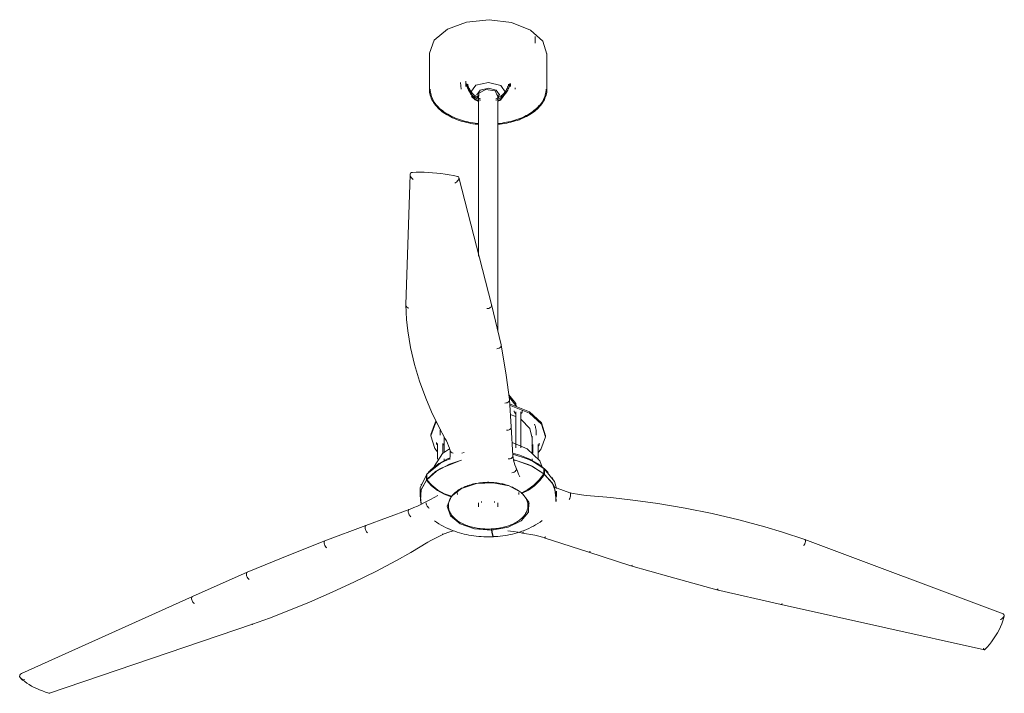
# Model space of a CAD drawing. Header units: millimetres. Extents: x 5806 to 11183, y -3101 to 7544.
# Tile 1 of 8: x 7680 to 8811, y -3101 to -2328. Entities that reach past the tile are written whole.
import ezdxf

# ---------------------------------------------------------------- set-up
doc = ezdxf.new("R2010")
doc.units = ezdxf.units.MM
doc.layers.add('Luminarias', color=7, linetype='Continuous', lineweight=20)

# ---------------------------------------------------------------- blocks, each defined once
blk = doc.blocks.new('32100 - 32100 JUST FAN Matt black ceiling fan with DC motor-500755-00 Isometrico PDF')
at = {"layer": 'Luminarias', "color": 251, "lineweight": 9, "true_color": 0x5b5b5b}
for p, q in [((2452.2, -2354.6), (2452.2, -2346.8)), ((2330.5, -2366.6), (2330.5, -2407.4)), ((2465.5, -2407.4), (2465.5, -2366.6)), ((2366.2, -2399.7), (2367, -2407.5)), ((2372.4, -2398.4), (2372.2, -2404.5)), ((2423.8, -2404.5), (2423.7, -2400.9)), ((2429, -2407.5), (2429.2, -2405.8)), ((2383.3, -2418.9), (2378.9, -2414.6)), ((2379, -2415.8), (2383.3, -2419.7)), ((2387.7, -2420.7), (2383.3, -2418.9)), ((2383.3, -2419.7), (2387.1, -2421.5)), ((2385, -2413.3), (2385, -2413.9)), ((2387, -2413.9), (2387, -2599.3)), ((2408.8, -2415.3), (2405.9, -2409.5)), ((2409, -2684.9), (2409, -2413.9)), ((2411, -2413.9), (2411, -2413.3)), ((2303.4, -2655.1), (2308.3, -2505.6)), ((2364.4, -2508.8), (2401.9, -2654.7)), ((2364.4, -2510), (2364.5, -2508.9)), ((2413.1, -2701), (2401.9, -2654.7)), ((2396.7, -2659.5), (2397.7, -2659.5)), ((2397.7, -2659.5), (2398.7, -2659.3)), ((2413.1, -2701.2), (2418.6, -2736)), ((2422.6, -2763.8), (2418.6, -2736)), ((2422.5, -2764.9), (2422.6, -2763.7)), ((2422.6, -2764), (2424.5, -2795.2)), ((2430.3, -2771.7), (2430.3, -2771)), ((2423.5, -2781.1), (2429.9, -2783.6)), ((2428.1, -2777.2), (2428.1, -2777)), ((2428.1, -2777.2), (2428.1, -2777.9)), ((2429.7, -2778.3), (2429.7, -2819.3)), ((2435.7, -2819.3), (2435.7, -2778.3)), ((2437.1, -2777.2), (2437.1, -2777)), ((2437.1, -2777.9), (2437.1, -2777.2)), ((2332, -2804.8), (2332, -2806.2)), ((2343, -2800.5), (2343, -2804.8)), ((2419.1, -2799.2), (2420.1, -2799.2)), ((2420.1, -2799.2), (2421.1, -2799.1)), ((2421.1, -2799.1), (2422.1, -2798.8)), ((2422.1, -2798.8), (2422.9, -2798.3)), ((2422.9, -2798.3), (2423.6, -2797.6)), ((2424.4, -2796.1), (2424.5, -2795.3)), ((2426.3, -2828.4), (2424.5, -2795.2)), ((2453, -2804.8), (2453, -2800.5)), ((2464, -2806.2), (2464, -2804.8)), ((2338.5, -2813.4), (2338.5, -2813.2)), ((2338.5, -2813.4), (2338.5, -2814.1)), ((2340, -2814.4), (2340, -2832.6)), ((2346, -2825.9), (2346, -2814.4)), ((2347.5, -2806.7), (2347.5, -2824.8)), ((2347.7, -2809), (2347.5, -2806.7)), ((2347.5, -2813.4), (2347.5, -2813.2)), ((2347.5, -2814.1), (2347.5, -2813.4)), ((2425.6, -2813.5), (2443, -2820.8)), ((2448.5, -2824.9), (2448.5, -2806.2)), ((2449.4, -2815.6), (2449.4, -2825.6)), ((2455.4, -2832), (2455.4, -2815.6)), ((2456.8, -2814.6), (2456.8, -2814.3)), ((2456.8, -2815.3), (2456.8, -2814.6)), ((2347.5, -2832.1), (2347.5, -2834.2)), ((2448.5, -2834), (2448.5, -2832.1)), ((2449.1, -2834.8), (2462.1, -2843.1)), ((2327.3, -2850.4), (2327.1, -2850.4)), ((2327.1, -2850.4), (2327.1, -2856.5)), ((2327.5, -2850.2), (2327.3, -2850.4)), ((2327.5, -2856), (2338, -2846.4)), ((2327.5, -2856), (2327.5, -2849.8)), ((2329.3, -2848), (2330.8, -2846.4)), ((2430.5, -2844.6), (2430.5, -2843.4)), ((2449, -2840.9), (2462.1, -2849.3)), ((2458.7, -2840.5), (2461.3, -2842.5)), ((2462.1, -2849.3), (2462, -2849.4)), ((2462.1, -2843.1), (2462.1, -2849.3)), ((2462.7, -2843.9), (2462.2, -2843.3)), ((2462.9, -2843.8), (2462.7, -2843.9)), ((2462.7, -2850), (2462.9, -2850)), ((2462.9, -2850), (2462.9, -2843.8)), ((2462.9, -2850), (2471.9, -2860.1)), ((2465.3, -2846.1), (2467.1, -2848)), ((2321.1, -2867.4), (2327.1, -2856.5)), ((2327.1, -2856.5), (2327.3, -2856.6)), ((2327.7, -2856.1), (2327.5, -2856)), ((2319.8, -2869.5), (2319.8, -2875.6)), ((2362.6, -2870.6), (2362.9, -2873.2)), ((2429.4, -2866.4), (2429, -2866.6)), ((2429.9, -2867), (2430.2, -2866.9)), ((2433.1, -2873.2), (2433.4, -2870.6)), ((2433.5, -2869.6), (2433.6, -2869)), ((2437.2, -2870.7), (2437.2, -2871.6)), ((2476.7, -2875.5), (2476.7, -2869.4)), ((2326.9, -2883.7), (2326.9, -2882.5)), ((2355.4, -2875.6), (2355.4, -2874.9)), ((2387, -2882.8), (2387, -2887.4)), ((2390.5, -2881.3), (2390.5, -2882.2)), ((2405.5, -2882.2), (2405.5, -2881.3)), ((2409, -2887.4), (2409, -2882.8)), ((2257.4, -2908.8), (2307.1, -2890.4)), ((2351.8, -2884.7), (2352.2, -2885.7)), ((2257.4, -2908.8), (2210.6, -2926.2)), ((2401.8, -2912.6), (2401.8, -2914)), ((2402.4, -2913.9), (2402.4, -2912.6)), ((2170.9, -2942.2), (2210.6, -2926.2)), ((2462.3, -2922.7), (2513.6, -2939.5)), ((2989.6, -3010.2), (2761.7, -2924.8)), ((2513.6, -2939.5), (2562.1, -2955.2)), ((2170.9, -2942.2), (2121.2, -2962.5)), ((2058.4, -2990.3), (2121.2, -2962.5)), ((2562.1, -2955.2), (2605.7, -2967.4)), ((2605.7, -2967.4), (2660.7, -2982.5)), ((2660.7, -2982.5), (2734.5, -2999.5)), ((2058.4, -2990.3), (1862.1, -3078.6)), ((2734.5, -2999.5), (2968.1, -3051.6)), ((1894.2, -3101.5), (2127.2, -3022.2))]:
    blk.add_line(p, q, dxfattribs=at)
for points in [[(2330.5, -2366.6, 0), (2330.5, -2365.9, 0), (2336.1, -2351, 0), (2351.2, -2338.5, 0), (2373.3, -2330.3, 0), (2399.3, -2327.6, 0), (2425, -2330.9, 0), (2446.6, -2339.5, 0)], [(2446.6, -2339.5, 0), (2460.8, -2352.3, 0), (2465.5, -2367.3, 0)], [(2330.5, -2407.4, 0), (2330.6, -2409.2, 0), (2330.8, -2411, 0), (2331.1, -2412.7, 0), (2331.5, -2414.5, 0), (2332, -2416.2, 0), (2332.7, -2417.9, 0), (2333.5, -2419.6, 0), (2334.3, -2421.2, 0), (2335.3, -2422.8, 0), (2336.4, -2424.4, 0), (2337.6, -2425.9, 0), (2338.9, -2427.4, 0), (2340.2, -2428.9, 0), (2341.7, -2430.3, 0), (2343.2, -2431.6, 0), (2344.8, -2432.9, 0), (2346.5, -2434.2, 0), (2348.3, -2435.4, 0), (2350.1, -2436.5, 0), (2350.4, -2436.7, 0)], [(2331.5, -2407.4, 0), (2331.6, -2409.1, 0), (2331.7, -2410.8, 0), (2332, -2412.5, 0), (2332.5, -2414.2, 0), (2333, -2415.9, 0), (2333.6, -2417.5, 0), (2334.4, -2419.2, 0), (2335.2, -2420.7, 0), (2336.2, -2422.3, 0), (2337.2, -2423.8, 0), (2338.4, -2425.3, 0), (2339.6, -2426.7, 0), (2340.9, -2428.2, 0), (2342.3, -2429.5, 0), (2343.8, -2430.8, 0), (2345.4, -2432.1, 0), (2347.1, -2433.4, 0), (2348.8, -2434.5, 0), (2350.6, -2435.7, 0), (2351, -2435.9, 0)], [(2372.9, -2401.1, 0), (2373.2, -2402.7, 0), (2373.7, -2404.3, 0), (2374.2, -2405.8, 0), (2374.8, -2407.2, 0), (2375.5, -2408.5, 0), (2376.2, -2409.7, 0), (2377, -2410.9, 0), (2377.7, -2411.9, 0), (2378.5, -2412.9, 0), (2379.3, -2413.8, 0), (2380.2, -2414.6, 0), (2381, -2415.3, 0), (2381.8, -2416, 0), (2382.6, -2416.6, 0), (2383.4, -2417.2, 0), (2384.2, -2417.7, 0), (2384.6, -2417.9, 0)], [(2373.5, -2401.2, 0), (2373.6, -2401.5, 0), (2373.9, -2403.1, 0), (2374.4, -2404.7, 0), (2375, -2406.1, 0), (2375.7, -2407.5, 0), (2376.4, -2408.8, 0), (2377.1, -2410, 0), (2377.9, -2411.1, 0), (2378.4, -2411.8, 0)], [(2374.5, -2401.7, 0), (2374.7, -2402.4, 0), (2375.1, -2403.8, 0), (2375.6, -2405.2, 0), (2376.2, -2406.5, 0), (2376.8, -2407.8, 0), (2377.5, -2408.9, 0), (2378.2, -2410, 0), (2378.9, -2411, 0), (2379.7, -2411.9, 0), (2380.4, -2412.7, 0), (2381.2, -2413.5, 0), (2382, -2414.2, 0), (2382.7, -2414.8, 0), (2383.5, -2415.4, 0), (2384.2, -2415.9, 0), (2385, -2416.4, 0), (2385.3, -2416.6, 0)], [(2412.7, -2403.3, 0), (2398.4, -2399.7, 0), (2383.8, -2403, 0), (2377.6, -2411.3, 0), (2377.9, -2413.6, 0)], [(2387, -2417.8, 0), (2385, -2413.8, 0), (2389, -2408.5, 0), (2398.3, -2406.4, 0), (2407.4, -2408.7, 0)], [(2387, -2417.8, 0), (2385, -2413.8, 0), (2389, -2408.5, 0), (2398.3, -2406.4, 0), (2407.4, -2408.7, 0)], [(2405.9, -2409.5, 0), (2395.4, -2407.8, 0), (2387.4, -2412.2, 0), (2387.3, -2415.5, 0)], [(2423.2, -2401.1, 0), (2422.8, -2402.7, 0), (2422.4, -2404.3, 0), (2421.8, -2405.8, 0), (2421.2, -2407.2, 0), (2420.5, -2408.5, 0), (2419.8, -2409.7, 0), (2419.1, -2410.9, 0), (2418.3, -2411.9, 0), (2417.5, -2412.9, 0), (2416.7, -2413.8, 0), (2415.9, -2414.6, 0), (2415, -2415.3, 0), (2414.2, -2416, 0), (2413.4, -2416.6, 0), (2412.6, -2417.2, 0), (2411.9, -2417.7, 0), (2411.1, -2418.1, 0), (2410.3, -2418.6, 0), (2409.6, -2418.9, 0), (2408.8, -2419.3, 0), (2408.1, -2419.6, 0), (2407.4, -2419.9, 0), (2406.7, -2420.1, 0)], [(2421.5, -2401.7, 0), (2421.4, -2402.4, 0), (2420.9, -2403.8, 0), (2420.4, -2405.2, 0), (2419.9, -2406.5, 0), (2419.2, -2407.8, 0), (2418.6, -2408.9, 0), (2417.8, -2410, 0), (2417.1, -2411, 0), (2416.4, -2411.9, 0), (2415.6, -2412.7, 0), (2414.8, -2413.5, 0), (2414.1, -2414.2, 0), (2413.3, -2414.8, 0), (2412.5, -2415.4, 0), (2411.8, -2415.9, 0), (2411.1, -2416.4, 0), (2410.3, -2416.8, 0), (2409.6, -2417.2, 0), (2408.9, -2417.6, 0), (2408.2, -2417.9, 0), (2407.6, -2418.2, 0), (2406.9, -2418.5, 0), (2406.7, -2418.6, 0)], [(2407.4, -2408.7, 0), (2411, -2414.1, 0), (2408.8, -2418, 0)], [(2407.4, -2408.7, 0), (2411, -2414.1, 0), (2408.8, -2418, 0)], [(2464.5, -2407.4, 0), (2464.5, -2409.1, 0), (2464.3, -2410.8, 0), (2464, -2412.5, 0), (2463.6, -2414.2, 0), (2463, -2415.9, 0), (2462.4, -2417.5, 0), (2461.7, -2419.2, 0), (2460.8, -2420.7, 0), (2459.9, -2422.3, 0), (2458.8, -2423.8, 0), (2457.7, -2425.3, 0), (2456.4, -2426.7, 0), (2455.1, -2428.2, 0), (2453.7, -2429.5, 0), (2452.2, -2430.8, 0), (2450.6, -2432.1, 0), (2448.9, -2433.4, 0), (2447.2, -2434.5, 0), (2445.4, -2435.7, 0), (2443.5, -2436.8, 0), (2441.6, -2437.8, 0), (2439.6, -2438.8, 0), (2437.5, -2439.8, 0), (2435.4, -2440.7, 0), (2433.2, -2441.5, 0), (2430.9, -2442.3, 0), (2428.7, -2443.1, 0), (2426.3, -2443.7, 0), (2423.9, -2444.4, 0), (2421.5, -2444.9, 0), (2419.1, -2445.5, 0), (2416.6, -2445.9, 0), (2414.1, -2446.3, 0), (2411.6, -2446.7, 0), (2409, -2446.9, 0), (2408.7, -2447, 0)], [(2465.5, -2407.4, 0), (2465.5, -2409.2, 0), (2465.3, -2411, 0), (2465, -2412.7, 0), (2464.5, -2414.5, 0), (2464, -2416.2, 0), (2463.3, -2417.9, 0), (2462.6, -2419.6, 0), (2461.7, -2421.2, 0), (2460.7, -2422.8, 0), (2459.6, -2424.4, 0), (2458.4, -2425.9, 0), (2457.2, -2427.4, 0), (2455.8, -2428.9, 0), (2454.4, -2430.3, 0), (2452.8, -2431.6, 0), (2451.2, -2432.9, 0), (2449.5, -2434.2, 0), (2447.8, -2435.4, 0), (2445.9, -2436.5, 0), (2444, -2437.7, 0), (2442, -2438.7, 0), (2440, -2439.7, 0), (2437.9, -2440.7, 0), (2435.7, -2441.6, 0), (2433.5, -2442.5, 0), (2431.3, -2443.3, 0), (2428.9, -2444, 0), (2426.6, -2444.7, 0), (2424.2, -2445.3, 0), (2421.8, -2445.9, 0), (2419.3, -2446.4, 0), (2416.8, -2446.9, 0), (2414.3, -2447.3, 0), (2411.7, -2447.7, 0), (2409.1, -2447.9, 0), (2408.7, -2448, 0)], [(2408.9, -2421.5, 0), (2412.2, -2420, 0), (2418.5, -2411.7, 0), (2412.7, -2403.3, 0)], [(2422.5, -2401.2, 0), (2422.5, -2401.5, 0), (2422.1, -2403.1, 0), (2421.8, -2404, 0)], [(2387.3, -2419.4, 0), (2386.6, -2419, 0), (2385.9, -2418.6, 0), (2385.1, -2418.2, 0), (2384.6, -2417.9, 0)], [(2389.3, -2418.5, 0), (2388.6, -2418.3, 0), (2388, -2418, 0), (2387.3, -2417.7, 0), (2386.6, -2417.3, 0), (2385.9, -2416.9, 0), (2385.3, -2416.6, 0)], [(2389.2, -2420.1, 0), (2388.8, -2419.9, 0), (2388.1, -2419.7, 0), (2387.4, -2419.4, 0)], [(2418.4, -2411.2, 0), (2412.2, -2419.2, 0), (2409, -2420.6, 0)], [(2387.3, -2448, 0), (2385.7, -2447.8, 0), (2383.1, -2447.5, 0), (2380.6, -2447.1, 0), (2378.1, -2446.7, 0), (2375.6, -2446.2, 0), (2373.1, -2445.7, 0), (2370.7, -2445.1, 0), (2368.3, -2444.4, 0), (2366, -2443.7, 0), (2363.7, -2442.9, 0), (2361.5, -2442.1, 0), (2359.3, -2441.2, 0), (2357.2, -2440.3, 0), (2355.1, -2439.3, 0), (2353.1, -2438.2, 0), (2351.1, -2437.1, 0), (2350.4, -2436.7, 0)], [(2387.3, -2447, 0), (2385.8, -2446.8, 0), (2383.3, -2446.5, 0), (2380.8, -2446.1, 0), (2378.3, -2445.7, 0), (2375.8, -2445.2, 0), (2373.4, -2444.7, 0), (2371, -2444.1, 0), (2368.6, -2443.4, 0), (2366.3, -2442.7, 0), (2364.1, -2442, 0), (2361.8, -2441.1, 0), (2359.7, -2440.3, 0), (2357.6, -2439.3, 0), (2355.5, -2438.4, 0), (2353.6, -2437.4, 0), (2351.6, -2436.3, 0), (2351, -2435.9, 0)], [(2308.4, -2504.9, 0), (2308.9, -2503.8, 0), (2309.9, -2503.2, 0), (2311.1, -2503, 0)], [(2311.9, -2511.1, 0), (2310.7, -2510.2, 0), (2309.7, -2509.1, 0), (2308.8, -2507.8, 0), (2308.4, -2506.3, 0), (2308.4, -2504.9, 0)], [(2310.8, -2503, 0), (2315.4, -2502.8, 0), (2320.1, -2502.8, 0), (2324.7, -2502.9, 0), (2329.4, -2503.1, 0), (2334.2, -2503.4, 0), (2339, -2503.8, 0), (2343.8, -2504.4, 0), (2348.6, -2505, 0), (2353.4, -2505.8, 0), (2358.2, -2506.7, 0), (2362.9, -2507.6, 0), (2363.4, -2507.7, 0)], [(2359.7, -2515.4, 0), (2360.8, -2514.8, 0), (2361.9, -2513.9, 0), (2363, -2512.7, 0), (2363.9, -2511.4, 0), (2364.4, -2510, 0)], [(2364.4, -2508.8, 0), (2364.1, -2508.1, 0), (2363.3, -2507.7, 0)], [(2307, -2658.9, 0), (2305.7, -2658.5, 0), (2304.6, -2657.8, 0), (2303.8, -2656.8, 0), (2303.4, -2655.7, 0), (2303.4, -2654.5, 0)], [(2303.4, -2655.3, 0), (2304.1, -2671.9, 0), (2305.6, -2685.1, 0)], [(2398.7, -2659.3, 0), (2399.6, -2658.9, 0), (2400.4, -2658.4, 0), (2401.1, -2657.7, 0), (2401.6, -2657, 0), (2401.9, -2656.2, 0)], [(2401.9, -2656.2, 0), (2402, -2655.3, 0), (2401.8, -2654.5, 0)], [(2305.6, -2685.1, 0), (2308.8, -2704.3, 0), (2313.3, -2723.6, 0), (2319.2, -2742.9, 0), (2326.3, -2762.3, 0), (2332.9, -2778, 0)], [(2407.9, -2705.6, 0), (2409.3, -2705.5, 0), (2410.6, -2705.1, 0), (2411.8, -2704.4, 0), (2412.6, -2703.4, 0), (2413.1, -2702.3, 0)], [(2413.1, -2702.3, 0), (2413.1, -2701.2, 0), (2413.1, -2701, 0)], [(2421.9, -2758.4, 0), (2430, -2768.4, 0), (2430.2, -2771.6, 0)], [(2417.3, -2768, 0), (2418.7, -2767.9, 0), (2420, -2767.6, 0), (2421.2, -2766.9, 0), (2422, -2766, 0), (2422.5, -2764.9, 0)], [(2422.5, -2761.5, 0), (2430, -2771, 0), (2430.1, -2771.6, 0)], [(2422.9, -2769.5, 0), (2424.4, -2769.8, 0), (2445.5, -2778.3, 0)], [(2423, -2771, 0), (2424.4, -2771.3, 0), (2445.5, -2779.8, 0)], [(2332.9, -2778, 0), (2341.3, -2795.3, 0), (2348.8, -2809.2, 0)], [(2428.1, -2777.9, 0), (2428.1, -2778.1, 0), (2428.1, -2778.2, 0), (2428.2, -2778.3, 0), (2428.2, -2778.5, 0), (2428.2, -2778.6, 0), (2428.3, -2778.7, 0), (2428.3, -2778.8, 0), (2428.4, -2778.9, 0), (2428.5, -2779, 0), (2428.5, -2779.1, 0), (2428.6, -2779.3, 0), (2428.7, -2779.4, 0), (2428.8, -2779.5, 0), (2428.9, -2779.5, 0), (2429, -2779.6, 0), (2429.1, -2779.7, 0), (2429.2, -2779.8, 0), (2429.3, -2779.9, 0), (2429.5, -2780, 0), (2429.5, -2780, 0)], [(2429.7, -2780.1, 0), (2429.5, -2780, 0), (2429.5, -2780, 0)], [(2437.1, -2777.9, 0), (2437.1, -2778.1, 0), (2437.1, -2778.2, 0), (2437.1, -2778.3, 0), (2437.1, -2778.5, 0), (2437, -2778.6, 0), (2437, -2778.7, 0), (2436.9, -2778.8, 0), (2436.9, -2778.9, 0), (2436.8, -2779, 0), (2436.7, -2779.1, 0), (2436.6, -2779.3, 0), (2436.6, -2779.4, 0), (2436.5, -2779.5, 0), (2436.4, -2779.5, 0), (2436.3, -2779.6, 0), (2436.1, -2779.7, 0), (2436, -2779.8, 0), (2435.9, -2779.9, 0), (2435.8, -2780, 0), (2435.7, -2780, 0)], [(2445.5, -2778.3, 0), (2459.4, -2790.8, 0), (2464, -2805.5, 0)], [(2445.5, -2779.8, 0), (2459.4, -2792.3, 0), (2464, -2806.9, 0), (2458.5, -2821.5, 0), (2455.6, -2824.8, 0)], [(2332, -2804.1, 0), (2337.5, -2789.5, 0), (2338.1, -2788.8, 0)], [(2339.7, -2824, 0), (2336.6, -2820.2, 0), (2332, -2805.5, 0), (2337.5, -2791, 0), (2338.5, -2789.7, 0)], [(2435.8, -2786.9, 0), (2446, -2797.1, 0), (2448.4, -2808.2, 0)], [(2453, -2800.5, 0), (2453, -2799.1, 0), (2452.9, -2797.7, 0), (2452.6, -2796.3, 0), (2452.3, -2794.9, 0), (2451.8, -2793.6, 0), (2451.3, -2792.2, 0)], [(2343, -2800.5, 0), (2343, -2799.1, 0), (2343.1, -2798.4, 0)], [(2423.6, -2797.6, 0), (2424.1, -2796.9, 0), (2424.4, -2796.1, 0)], [(2338.5, -2814.1, 0), (2338.5, -2814.2, 0), (2338.5, -2814.4, 0), (2338.5, -2814.5, 0), (2338.6, -2814.6, 0), (2338.6, -2814.7, 0), (2338.6, -2814.9, 0), (2338.7, -2815, 0), (2338.8, -2815.1, 0), (2338.8, -2815.2, 0), (2338.9, -2815.3, 0), (2339, -2815.4, 0), (2339.1, -2815.5, 0), (2339.2, -2815.6, 0), (2339.3, -2815.7, 0), (2339.4, -2815.8, 0), (2339.5, -2815.9, 0), (2339.6, -2816, 0), (2339.7, -2816.1, 0), (2339.8, -2816.1, 0), (2339.8, -2816.1, 0)], [(2340, -2816.2, 0), (2339.9, -2816.2, 0), (2339.8, -2816.1, 0)], [(2347.5, -2814.1, 0), (2347.5, -2814.2, 0), (2347.5, -2814.4, 0), (2347.5, -2814.5, 0), (2347.4, -2814.6, 0), (2347.4, -2814.7, 0), (2347.4, -2814.9, 0), (2347.3, -2815, 0), (2347.2, -2815.1, 0), (2347.2, -2815.2, 0), (2347.1, -2815.3, 0), (2347, -2815.4, 0), (2346.9, -2815.5, 0), (2346.8, -2815.6, 0), (2346.7, -2815.7, 0), (2346.6, -2815.8, 0), (2346.5, -2815.9, 0), (2346.4, -2816, 0), (2346.3, -2816.1, 0), (2346.2, -2816.1, 0), (2346, -2816.2, 0)], [(2354.5, -2822.8, 0), (2353.7, -2819.9, 0), (2352.6, -2817.1, 0), (2351.4, -2814.2, 0), (2350, -2811.3, 0), (2348.8, -2809.2, 0)], [(2456.8, -2815.3, 0), (2456.8, -2815.4, 0), (2456.8, -2815.5, 0), (2456.8, -2815.7, 0), (2456.8, -2815.8, 0), (2456.7, -2815.9, 0), (2456.7, -2816, 0), (2456.6, -2816.1, 0), (2456.6, -2816.3, 0), (2456.5, -2816.4, 0), (2456.4, -2816.5, 0), (2456.3, -2816.6, 0), (2456.3, -2816.7, 0), (2456.2, -2816.8, 0), (2456.1, -2816.9, 0), (2456, -2817, 0), (2455.9, -2817.1, 0), (2455.7, -2817.1, 0), (2455.6, -2817.2, 0), (2455.5, -2817.3, 0), (2455.4, -2817.4, 0)], [(2335.9, -2841.9, 0), (2336, -2841.1, 0), (2345.7, -2826.1, 0), (2353.5, -2820.5, 0)], [(2354.1, -2832.9, 0), (2354.4, -2828.4, 0), (2354.5, -2823.8, 0), (2354.4, -2822.2, 0)], [(2358, -2825.5, 0), (2356.7, -2825.1, 0), (2355.6, -2824.5, 0), (2354.8, -2823.6, 0)], [(2367.9, -2825.7, 0), (2370.5, -2825, 0), (2370.5, -2825, 0)], [(2455.8, -2838.3, 0), (2446, -2832.5, 0), (2434.5, -2828, 0), (2426.3, -2825.7, 0)], [(2426.4, -2826.9, 0), (2443, -2832.1, 0), (2449, -2834.8, 0)], [(2443, -2820.8, 0), (2457.4, -2834.5, 0), (2460.1, -2841.6, 0)], [(2448.3, -2816.6, 0), (2448.4, -2816.7, 0), (2448.5, -2816.8, 0), (2448.6, -2816.9, 0), (2448.7, -2817, 0), (2448.8, -2817.1, 0), (2448.9, -2817.1, 0), (2449, -2817.2, 0), (2449.2, -2817.3, 0), (2449.2, -2817.3, 0)], [(2449.4, -2817.4, 0), (2449.2, -2817.3, 0), (2449.2, -2817.3, 0)], [(2327.5, -2849.8, 0), (2343.1, -2837, 0), (2354.2, -2831.7, 0)], [(2367.5, -2833.8, 0), (2353.6, -2838.3, 0), (2338.6, -2846.2, 0), (2327.7, -2856.1, 0)], [(2330.2, -2847.1, 0), (2332.3, -2844.9, 0), (2334.6, -2842.9, 0), (2336.8, -2841, 0), (2339.2, -2839.3, 0), (2341.5, -2837.6, 0), (2341.6, -2837.6, 0)], [(2339.1, -2845.7, 0), (2343.1, -2843.2, 0), (2365.3, -2834.3, 0), (2367.6, -2833.7, 0)], [(2354.1, -2830.8, 0), (2351.4, -2832, 0), (2341.6, -2837.6, 0)], [(2421, -2832.2, 0), (2422.2, -2832.3, 0), (2423.3, -2832.1, 0), (2424.4, -2831.6, 0), (2425.2, -2830.9, 0), (2425.9, -2830.1, 0), (2426.2, -2829.2, 0)], [(2426.2, -2829.2, 0), (2426.3, -2828.2, 0), (2426.3, -2828.2, 0)], [(2426.3, -2828.2, 0), (2426.7, -2830.8, 0), (2427.2, -2833.5, 0), (2427.9, -2836.2, 0), (2428.8, -2838.9, 0), (2429.8, -2841.7, 0), (2430.3, -2842.7, 0)], [(2427.8, -2833.4, 0), (2443, -2838.2, 0), (2447.7, -2840.3, 0)], [(2462, -2849.4, 0), (2448.3, -2840.7, 0), (2431.2, -2834.4, 0), (2427.9, -2833.6, 0)], [(2447.6, -2834.2, 0), (2448.3, -2834.5, 0), (2449, -2834.9, 0)], [(2460.5, -2841.8, 0), (2458.2, -2840, 0), (2455.9, -2838.3, 0), (2455.4, -2838, 0)], [(2456.5, -2838.8, 0), (2456.5, -2838.8, 0), (2456.5, -2838.7, 0), (2456.4, -2838.6, 0), (2456.2, -2838.5, 0), (2455.8, -2838.3, 0)], [(2320.1, -2873.3, 0), (2320.1, -2865.5, 0), (2327.1, -2850.4, 0)], [(2337.9, -2840.5, 0), (2338.6, -2840, 0), (2339.2, -2839.6, 0)], [(2425.3, -2848.1, 0), (2426.7, -2848, 0), (2428, -2847.5, 0), (2429.1, -2846.7, 0), (2430, -2845.7, 0), (2430.5, -2844.6, 0)], [(2430.4, -2843, 0), (2431.6, -2846.3, 0), (2433, -2849.7, 0), (2434.5, -2852.7, 0)], [(2462, -2849.4, 0), (2456.7, -2856.3, 0), (2450.5, -2862.5, 0), (2443.7, -2867.4, 0), (2436.6, -2871, 0)], [(2437.2, -2871.6, 0), (2444.4, -2868, 0), (2451.2, -2863.1, 0), (2457.4, -2857, 0), (2462.7, -2850, 0)], [(2466.7, -2847.5, 0), (2464.5, -2845.4, 0), (2462.3, -2843.4, 0), (2461.4, -2842.6, 0)], [(2475.9, -2881.1, 0), (2476.2, -2872, 0), (2472, -2860.5, 0), (2462.7, -2850, 0)], [(2462.9, -2843.8, 0), (2474.1, -2858, 0), (2476.5, -2866.3, 0)], [(2327.3, -2856.6, 0), (2321.2, -2867.8, 0), (2320.2, -2879.5, 0), (2321.2, -2883.7, 0)], [(2321, -2862.1, 0), (2321.2, -2861.6, 0), (2321.3, -2861.1, 0)], [(2327.3, -2856.6, 0), (2333.1, -2863, 0), (2340, -2868.5, 0), (2347.5, -2872.7, 0), (2355.4, -2875.6, 0)], [(2355.8, -2875, 0), (2347.9, -2872.2, 0), (2340.3, -2868, 0), (2333.5, -2862.5, 0), (2327.7, -2856.1, 0)], [(2365.3, -2904.8, 0), (2364, -2904, 0), (2362.8, -2903.2, 0), (2361.7, -2902.3, 0), (2360.6, -2901.5, 0), (2359.6, -2900.6, 0), (2358.6, -2899.7, 0), (2357.7, -2898.7, 0), (2356.9, -2897.8, 0), (2356.1, -2896.8, 0), (2355.4, -2895.8, 0), (2354.8, -2894.8, 0), (2354.2, -2893.7, 0), (2353.7, -2892.7, 0), (2353.3, -2891.6, 0), (2352.9, -2890.5, 0), (2352.7, -2889.5, 0), (2352.5, -2888.4, 0), (2352.3, -2887.3, 0), (2352.3, -2886.2, 0), (2352.3, -2885.1, 0), (2352.4, -2884, 0), (2352.6, -2882.9, 0), (2352.8, -2881.8, 0), (2353.2, -2880.7, 0), (2353.6, -2879.6, 0), (2354, -2878.6, 0), (2354.6, -2877.5, 0), (2355.2, -2876.5, 0), (2355.9, -2875.5, 0), (2356.6, -2874.5, 0), (2357.4, -2873.5, 0), (2358.3, -2872.6, 0), (2359.3, -2871.7, 0), (2360.3, -2870.8, 0), (2361.3, -2869.9, 0), (2362.4, -2869.1, 0), (2363.6, -2868.2, 0), (2364.8, -2867.5, 0), (2366.1, -2866.7, 0), (2367.5, -2866, 0), (2368.8, -2865.3, 0), (2370.3, -2864.6, 0), (2371.7, -2864, 0), (2373.2, -2863.4, 0), (2374.8, -2862.8, 0), (2376.4, -2862.3, 0), (2378, -2861.8, 0), (2379.6, -2861.4, 0), (2381.3, -2861, 0), (2383, -2860.6, 0), (2384.7, -2860.3, 0), (2386.5, -2860, 0), (2388.2, -2859.8, 0), (2390, -2859.6, 0), (2391.8, -2859.4, 0), (2393.6, -2859.3, 0), (2395.4, -2859.2, 0), (2397.2, -2859.1, 0), (2399, -2859.1, 0), (2400.8, -2859.2, 0), (2402.6, -2859.3, 0), (2404.4, -2859.4, 0), (2406.2, -2859.6, 0), (2408, -2859.8, 0), (2409.8, -2860, 0), (2411.5, -2860.3, 0), (2413.2, -2860.7, 0), (2414.9, -2861, 0), (2416.6, -2861.4, 0), (2418.2, -2861.9, 0), (2419.8, -2862.4, 0), (2421.4, -2862.9, 0), (2423, -2863.5, 0), (2424.5, -2864.1, 0), (2425.9, -2864.7, 0), (2427.3, -2865.4, 0), (2428.7, -2866.1, 0), (2430, -2866.8, 0), (2430.7, -2867.2, 0)], [(2436.6, -2871, 0), (2422.3, -2863.3, 0), (2403.9, -2859.7, 0), (2384.5, -2860.6, 0), (2367.5, -2866.1, 0), (2355.8, -2875, 0)], [(2471.5, -2853.6, 0), (2472, -2854.3, 0), (2472.3, -2854.8, 0)], [(2472.5, -2861, 0), (2474.1, -2864.2, 0), (2476.3, -2879.8, 0), (2476, -2881.2, 0)], [(2321.1, -2883.9, 0), (2320.1, -2871.6, 0), (2320.8, -2868.3, 0)], [(2365.3, -2904.8, 0), (2366.6, -2905.5, 0), (2367.9, -2906.2, 0), (2369.3, -2906.9, 0), (2370.8, -2907.5, 0), (2372.2, -2908.2, 0), (2373.8, -2908.7, 0), (2375.3, -2909.3, 0), (2376.9, -2909.8, 0), (2378.5, -2910.3, 0), (2380.2, -2910.7, 0), (2381.9, -2911.1, 0), (2383.6, -2911.4, 0), (2385.3, -2911.7, 0), (2387.1, -2912, 0), (2388.8, -2912.3, 0), (2390.6, -2912.4, 0), (2392.4, -2912.6, 0), (2394.2, -2912.7, 0), (2396, -2912.8, 0), (2397.8, -2912.8, 0), (2399.7, -2912.8, 0), (2401.5, -2912.7, 0), (2403.3, -2912.6, 0), (2405.1, -2912.5, 0), (2406.8, -2912.3, 0), (2408.6, -2912.1, 0), (2410.4, -2911.8, 0), (2412.1, -2911.5, 0), (2413.8, -2911.2, 0), (2415.5, -2910.8, 0), (2417.2, -2910.3, 0), (2418.8, -2909.9, 0), (2420.4, -2909.4, 0), (2422, -2908.8, 0), (2423.5, -2908.3, 0), (2425, -2907.7, 0), (2426.4, -2907, 0), (2427.8, -2906.3, 0), (2429.2, -2905.6, 0), (2430.5, -2904.9, 0), (2431.7, -2904.1, 0), (2433, -2903.3, 0), (2434.1, -2902.5, 0), (2435.2, -2901.6, 0), (2436.2, -2900.8, 0), (2437.2, -2899.8, 0), (2438.1, -2898.9, 0), (2439, -2898, 0), (2439.8, -2897, 0), (2440.5, -2896, 0), (2441.1, -2895, 0), (2441.7, -2893.9, 0), (2442.2, -2892.9, 0), (2442.7, -2891.8, 0), (2443, -2890.7, 0), (2443.3, -2889.7, 0), (2443.5, -2888.6, 0), (2443.7, -2887.5, 0), (2443.7, -2886.4, 0), (2443.7, -2885.3, 0), (2443.6, -2884.2, 0), (2443.5, -2883.1, 0), (2443.2, -2882, 0), (2442.9, -2880.9, 0), (2442.5, -2879.8, 0), (2442.1, -2878.8, 0), (2441.6, -2877.7, 0), (2441, -2876.7, 0), (2440.3, -2875.7, 0), (2439.5, -2874.7, 0), (2438.7, -2873.7, 0), (2437.9, -2872.8, 0), (2436.9, -2871.8, 0), (2436, -2870.9, 0), (2434.9, -2870.1, 0), (2433.8, -2869.2, 0), (2432.6, -2868.4, 0), (2431.4, -2867.6, 0), (2430.7, -2867.2, 0)], [(2402.4, -2913.9, 0), (2421, -2910.7, 0), (2435.8, -2903.4, 0), (2444.2, -2893.2, 0), (2444.7, -2882, 0), (2437.2, -2871.6, 0)], [(2492, -2871.2, 0), (2484.6, -2868.6, 0), (2477.4, -2865.8, 0), (2475.1, -2864.9, 0)], [(2491.2, -2878.7, 0), (2491.7, -2877.6, 0), (2492.2, -2876.3, 0), (2492.6, -2875, 0), (2492.7, -2873.6, 0), (2492.7, -2872.5, 0)], [(2515.6, -2874.6, 0), (2510.5, -2874.2, 0), (2505.4, -2873.6, 0), (2500.5, -2872.8, 0), (2495.5, -2871.9, 0), (2492, -2871.2, 0)], [(2492.7, -2872.5, 0), (2492.5, -2871.7, 0), (2492.1, -2871.2, 0), (2492, -2871.2, 0)], [(2327.9, -2880.9, 0), (2324.3, -2882.8, 0), (2320.6, -2884.6, 0), (2316.7, -2886.4, 0), (2312.7, -2888.1, 0), (2308.6, -2889.8, 0), (2307.1, -2890.4, 0)], [(2330.4, -2888.9, 0), (2329.5, -2888.3, 0), (2328.6, -2887.4, 0), (2327.8, -2886.3, 0), (2327.2, -2885, 0), (2326.9, -2883.7, 0)], [(2340.3, -2874.3, 0), (2336.2, -2876.6, 0), (2331.9, -2878.9, 0), (2327.9, -2880.9, 0)], [(2355.4, -2875.6, 0), (2351, -2886.5, 0), (2354.7, -2897.6, 0), (2365.8, -2906.8, 0), (2382.5, -2912.6, 0), (2401.8, -2914, 0)], [(2443.8, -2886.5, 0), (2444.2, -2885.7, 0), (2445, -2883, 0)], [(2567.3, -2879.9, 0), (2538.8, -2876.6, 0), (2515.6, -2874.6, 0)], [(2715.9, -2910.3, 0), (2685.9, -2902.2, 0), (2655.4, -2895.1, 0), (2624.4, -2888.9, 0), (2593, -2883.5, 0), (2567.3, -2879.9, 0)], [(2306.2, -2893.2, 0), (2306.2, -2892.1, 0), (2306.4, -2891.3, 0), (2306.6, -2890.7, 0), (2307, -2890.4, 0), (2307.1, -2890.4, 0)], [(2309.1, -2898.6, 0), (2308.5, -2898.1, 0), (2307.9, -2897.3, 0), (2307.3, -2896.4, 0), (2306.9, -2895.3, 0), (2306.5, -2894.2, 0), (2306.2, -2893.2, 0)], [(2336.4, -2903.2, 0), (2338.8, -2905, 0), (2341.3, -2906.6, 0), (2343.9, -2908.2, 0), (2346.4, -2909.6, 0), (2349, -2910.9, 0), (2351.6, -2912.2, 0), (2354.3, -2913.3, 0), (2356.9, -2914.4, 0), (2359.6, -2915.4, 0), (2362.3, -2916.3, 0), (2365, -2917.2, 0), (2367.8, -2917.9, 0), (2370.5, -2918.6, 0), (2373.3, -2919.2, 0), (2376, -2919.8, 0), (2378.8, -2920.2, 0), (2381.6, -2920.7, 0), (2384.4, -2921, 0), (2387.2, -2921.3, 0), (2390.1, -2921.5, 0), (2392.9, -2921.6, 0), (2395.7, -2921.7, 0), (2398.5, -2921.7, 0), (2401.3, -2921.7, 0), (2403.8, -2921.6, 0)], [(2460.1, -2903.1, 0), (2457.6, -2904.9, 0), (2455.1, -2906.5, 0), (2452.6, -2908.1, 0), (2450, -2909.5, 0), (2447.4, -2910.8, 0), (2444.8, -2912.1, 0), (2442.2, -2913.2, 0), (2439.5, -2914.3, 0), (2436.8, -2915.3, 0), (2434.1, -2916.2, 0), (2431.4, -2917, 0), (2428.7, -2917.8, 0), (2425.9, -2918.5, 0), (2423.2, -2919.1, 0), (2420.4, -2919.7, 0), (2417.6, -2920.1, 0), (2414.8, -2920.6, 0), (2412, -2920.9, 0), (2409.2, -2921.2, 0), (2406.4, -2921.4, 0), (2404.3, -2921.5, 0)], [(2256.6, -2911.5, 0), (2256.6, -2910.7, 0), (2256.7, -2909.9, 0), (2256.8, -2909.3, 0), (2257.1, -2908.9, 0), (2257.5, -2908.7, 0)], [(2259.5, -2917, 0), (2259, -2916.6, 0), (2258.4, -2916, 0), (2257.9, -2915.2, 0), (2257.5, -2914.3, 0), (2257.1, -2913.4, 0), (2256.8, -2912.5, 0), (2256.6, -2911.5, 0)], [(2346.5, -2918.7, 0), (2353.9, -2916.1, 0), (2358.2, -2914.7, 0)], [(2354, -2912.9, 0), (2352.9, -2912.5, 0), (2351, -2911.7, 0)], [(2401.8, -2914, 0), (2402.5, -2918.3, 0), (2403.3, -2920.9, 0), (2403.9, -2921.6, 0), (2404.1, -2921.4, 0)], [(2404.3, -2921.5, 0), (2403.7, -2920.8, 0), (2403.1, -2918.2, 0), (2402.4, -2913.9, 0)], [(2420.8, -2915, 0), (2426.6, -2915.6, 0), (2432.4, -2916.5, 0), (2437.4, -2917.4, 0)], [(2438.5, -2916.1, 0), (2438.1, -2916.9, 0), (2437.7, -2917.3, 0), (2437.3, -2917.3, 0)], [(2437.4, -2917.4, 0), (2442.2, -2918.1, 0), (2446.9, -2918.9, 0), (2451.6, -2919.9, 0), (2456.1, -2921, 0), (2460.6, -2922.2, 0), (2462.3, -2922.7, 0)], [(2761.7, -2924.8, 0), (2736.3, -2916.4, 0), (2715.9, -2910.3, 0)], [(2209.8, -2928.9, 0), (2209.8, -2927.8, 0), (2210, -2926.9, 0), (2210.4, -2926.3, 0), (2210.6, -2926.2, 0)], [(2212.7, -2934.4, 0), (2212, -2933.8, 0), (2211.2, -2932.8, 0), (2210.6, -2931.6, 0), (2210.1, -2930.3, 0), (2209.8, -2928.9, 0)], [(2328.8, -2928, 0), (2309.2, -2939.7, 0), (2292.7, -2948.9, 0)], [(2328.8, -2928, 0), (2332.3, -2926, 0), (2335.9, -2924, 0), (2339.7, -2922, 0), (2343.6, -2920.1, 0), (2346.6, -2918.7, 0)], [(2345.3, -2918.6, 0), (2346.1, -2918.8, 0), (2346.7, -2918.6, 0)], [(2464.1, -2921.6, 0), (2463.5, -2922.2, 0), (2463, -2922.6, 0), (2462.5, -2922.7, 0), (2462.3, -2922.7, 0)], [(2760.5, -2932.2, 0), (2761.2, -2931.1, 0), (2761.8, -2929.9, 0), (2762.2, -2928.5, 0), (2762.5, -2927.2, 0), (2762.5, -2926.1, 0)], [(2762.5, -2926.1, 0), (2762.2, -2925.3, 0), (2761.8, -2924.8, 0), (2761.7, -2924.8, 0)], [(2515.3, -2938.3, 0), (2514.9, -2938.9, 0), (2514.4, -2939.3, 0), (2514, -2939.5, 0), (2513.6, -2939.4, 0)], [(2292.7, -2948.9, 0), (2269, -2961.4, 0), (2244.4, -2973.6, 0), (2218.9, -2985.4, 0), (2192.7, -2996.8, 0), (2170.9, -3005.7, 0)], [(2120.3, -2965.3, 0), (2120.3, -2964.1, 0), (2120.5, -2963.2, 0), (2121, -2962.6, 0), (2121.2, -2962.5, 0)], [(2563.8, -2954.1, 0), (2563.2, -2954.8, 0), (2562.5, -2955.2, 0), (2562, -2955.1, 0)], [(2123.4, -2970.6, 0), (2122.6, -2970, 0), (2121.8, -2969.1, 0), (2121.1, -2967.9, 0), (2120.6, -2966.6, 0), (2120.3, -2965.3, 0)], [(2662.1, -2981.3, 0), (2661.6, -2982.1, 0), (2661, -2982.5, 0), (2660.5, -2982.4, 0)], [(2057.4, -2993.1, 0), (2057.4, -2992.3, 0), (2057.5, -2991.5, 0), (2057.7, -2990.9, 0), (2058.1, -2990.5, 0), (2058.6, -2990.3, 0)], [(2060.7, -2998.5, 0), (2060.1, -2998.1, 0), (2059.5, -2997.5, 0), (2058.9, -2996.8, 0), (2058.4, -2995.9, 0), (2057.9, -2995, 0), (2057.6, -2994.1, 0), (2057.4, -2993.1, 0)], [(2170.9, -3005.7, 0), (2146.7, -3015.1, 0), (2127.2, -3022.2, 0)], [(2735.8, -2998.2, 0), (2735.5, -2998.9, 0), (2735.1, -2999.3, 0), (2734.7, -2999.5, 0), (2734.4, -2999.5, 0)], [(2968.2, -3051.6, 0), (2971.1, -3048.5, 0), (2973.8, -3045.4, 0), (2976.4, -3042.2, 0), (2978.7, -3038.9, 0), (2981, -3035.6, 0), (2983, -3032.2, 0), (2984.9, -3028.7, 0), (2986.5, -3025.2, 0), (2988, -3021.7, 0), (2989.3, -3018.1, 0), (2990.4, -3014.5, 0), (2990.9, -3012.6, 0)], [(2986.3, -3016.8, 0), (2987.7, -3016.2, 0), (2989, -3015.3, 0), (2990.1, -3014.2, 0), (2990.8, -3013, 0), (2991, -3011.8, 0)], [(2991, -3011.8, 0), (2990.5, -3010.8, 0), (2989.6, -3010.2, 0), (2989.6, -3010.2, 0)], [(2126.3, -3022, 0), (2126.9, -3022.3, 0), (2127.4, -3022.1, 0)], [(2967, -3049.8, 0), (2967.5, -3050.8, 0), (2967.8, -3051.4, 0), (2968.1, -3051.6, 0)], [(1859.8, -3082, 0), (1860, -3080.6, 0), (1860.8, -3079.5, 0), (1861.9, -3078.7, 0), (1862.1, -3078.6, 0)], [(1865.8, -3086.1, 0), (1864.3, -3085.9, 0), (1862.8, -3085.4, 0), (1861.4, -3084.6, 0), (1860.4, -3083.4, 0), (1859.8, -3082, 0)], [(1861.1, -3084.3, 0), (1863.2, -3086.2, 0), (1865.6, -3088.1, 0), (1868, -3089.8, 0), (1870.7, -3091.5, 0), (1873.5, -3093.1, 0), (1876.4, -3094.7, 0), (1879.5, -3096.1, 0), (1882.7, -3097.5, 0), (1886.1, -3098.8, 0), (1889.5, -3100.1, 0), (1893.2, -3101.2, 0), (1894.1, -3101.5, 0)], [(1894.6, -3100.8, 0), (1894.4, -3101.3, 0), (1894.2, -3101.5, 0)]]:
    blk.add_polyline3d(points, dxfattribs=at)

msp = doc.modelspace()

# ---------------------------------------------------------------- block references
at = {"layer": 'Luminarias', "color": 251, "lineweight": 9, "true_color": 0x5b5b5b}
msp.add_blockref('32100 - 32100 JUST FAN Matt black ceiling fan with DC motor-500755-00 Isometrico PDF', (5820.5, 0), dxfattribs=at)

doc.saveas('drawing.dxf')
